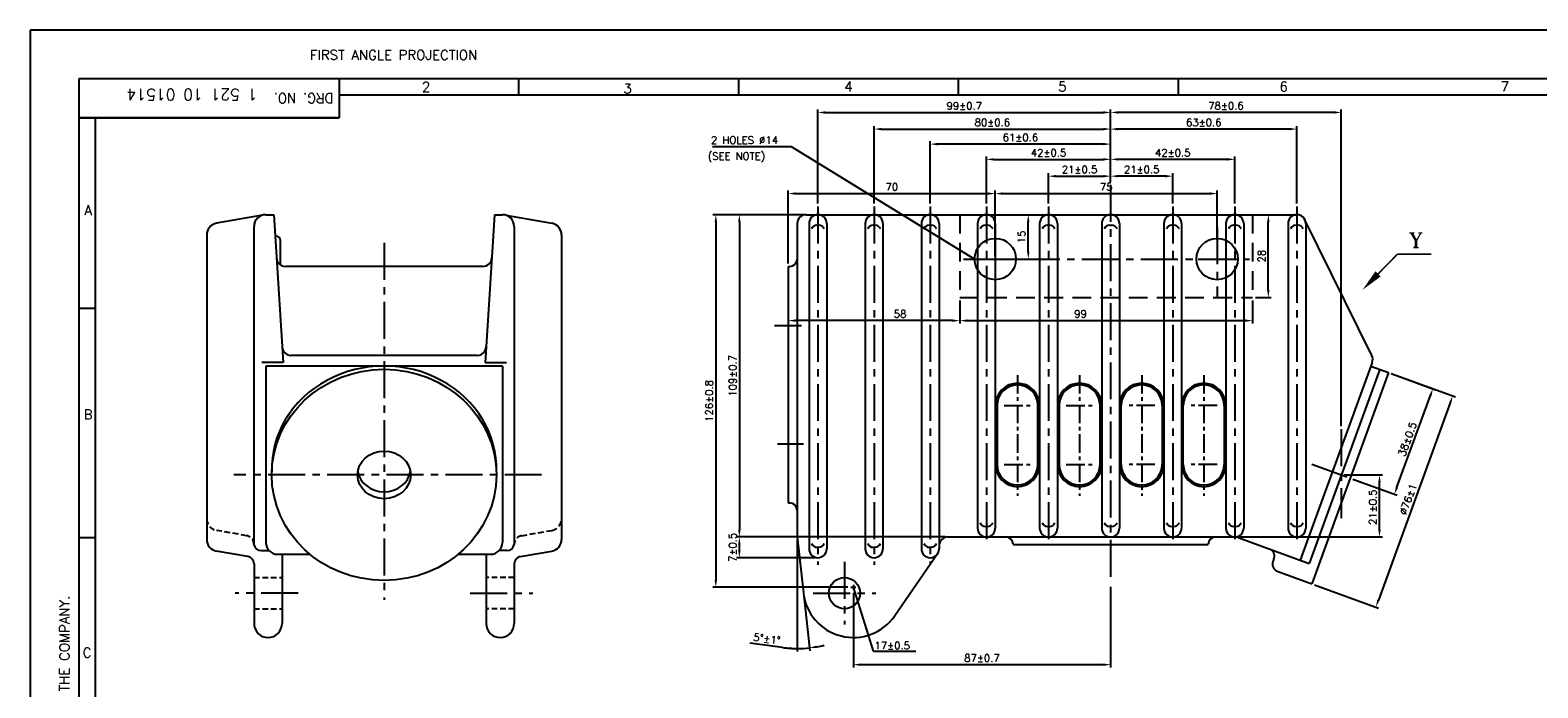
# Model space of a CAD drawing. Extents: x -78 to 847, y 1 to 655.
# Tile 4 of 10: x -78 to 431, y 432 to 655. Entities that reach past the tile are written whole.
import ezdxf

# ---------------------------------------------------------------- set-up
doc = ezdxf.new("R2010")
doc.units = 0
doc.header["$MEASUREMENT"] = 0
doc.linetypes.add('CENTER', pattern=[2, 1.25, -0.25, 0.25, -0.25])
doc.linetypes.add('HIDDEN', pattern=[9.525, 6.35, -3.175])
doc.layers.get('0').update_dxf_attribs({"linetype": 'CONTINUOUS'})
doc.layers.get('DEFPOINTS').update_dxf_attribs({"linetype": 'CONTINUOUS'})
doc.layers.add('AM_5', color=3, linetype='CONTINUOUS', lineweight=15)
for name, color, linetype in [('CEN', 3, 'CENTER'), ('DIM', 1, 'CONTINUOUS'), ('FORMAT', 3, 'CONTINUOUS'), ('HIDD', 2, 'HIDDEN'), ('TAXT', 4, 'CONTINUOUS')]:
    doc.layers.add(name, color=color, linetype=linetype)
doc.styles.add('RAJESH', font='romans.shx')
doc.styles.add('ROMAND', font='romand')
doc.styles.add('ROMANS', font='romans', dxfattribs={"width": 1.5, "height": 1.5})
doc.styles.add('ROMANT', font='romant.shx')
doc.dimstyles.new('RAJESH', dxfattribs={"dimtxt": 2.5, "dimasz": 2.5, "dimexe": 1, "dimexo": 1, "dimgap": 1, "dimtad": 1, "dimdec": 1, "dimzin": 9, "dimdsep": 46, "dimtxsty": 'RAJESH', "dimcen": 0, "dimclrd": 1, "dimclre": 1, "dimclrt": 4, "dimadec": 0, "dimazin": 0, "dimtp": 0.5, "dimtfac": 1, "dimtdec": 1, "dimtmove": 0, "dimatfit": 3, "dimfxl": 0, "dimtolj": 1, "dimtzin": 9, "dimarcsym": 0})
doc.dimstyles.new('RAJESH$0', dxfattribs={"dimtxt": 2.5, "dimasz": 2.5, "dimexe": 1, "dimexo": 1, "dimgap": 1, "dimtad": 1, "dimdec": 1, "dimzin": 9, "dimdsep": 46, "dimtxsty": 'RAJESH', "dimcen": 0, "dimclrd": 1, "dimclre": 1, "dimclrt": 4, "dimadec": 0, "dimazin": 0, "dimtp": 0.5, "dimtfac": 1, "dimtdec": 1, "dimtmove": 0, "dimatfit": 3, "dimfxl": 0, "dimtolj": 1, "dimtzin": 9, "dimarcsym": 0})

# ---------------------------------------------------------------- blocks, each defined once
blk = doc.blocks.new('A$C4DC44A80')
at = {"color": 71}
for p, q in [((841, 594), (0, 594)), ((0, 594), (0, 0)), ((826, 579), (15, 579)), ((15, 579), (15, 15)), ((95, 579), (95, 567)), ((150.17, 579), (150.17, 574)), ((217.75, 579), (217.75, 574)), ((285.33, 579), (285.33, 574)), ((352.92, 579), (352.92, 574)), ((821, 574), (95, 574)), ((95, 567), (15, 567)), ((20, 567), (20, 20)), ((15, 508.5), (20, 508.5)), ((15, 438), (20, 438))]:
    blk.add_line(p, q, dxfattribs=at)
for s, style, p in [('FIRST ANGLE PROJECTION', 'ROMAND', (86.03, 584.89)), ('2', 'ROMANS', (120.45, 575.06)), ('3', 'ROMANS', (182.37, 574.54)), ('4', 'ROMANS', (250.29, 575.17)), ('5', 'ROMANS', (316.06, 575.15)), ('6', 'ROMANS', (384.09, 575.15)), ('7', 'ROMANS', (452.06, 575.17)), ('A', 'ROMANS', (16.67, 537.15)), ('B', 'ROMANS', (16.47, 474.34)), ('C', 'ROMANS', (16.16, 401.08))]:
    blk.add_text(s, height=3, dxfattribs=dict(at, style=style)).set_placement(p)
for s, rotation, style, p in [('DRG. NO.', 180, 'ROMAND', (93.26, 574.58)), ('IT MUST NOT BE USED DIRECTLY OR INDIRECTLY IN ANY WAY DETRIMENTAL TO THE INTEREST OF THE COMPANY.', 90, 'ROMANS', (12.05, 194.74))]:
    blk.add_text(s, height=3, rotation=rotation, dxfattribs=dict(at, style=style)).set_placement(p)
blk = doc.blocks.new('*D19')
at = {"layer": 'DEFPOINTS', "color": 0}
for p in [(287.01, 626.91), (287.01, 602.39), (188.01, 595.07)]:
    blk.add_point(p, dxfattribs=at)
at = {"layer": 'DIM', "color": 1, "lineweight": -2}
for p, q in [((188.01, 596.07), (188.01, 627.91)), ((287.01, 603.39), (287.01, 627.91)), ((190.51, 626.91), (284.51, 626.91))]:
    blk.add_line(p, q, dxfattribs=at)
at = {"layer": 'DIM', "color": 1}
for points in [[(190.51, 627.33), (190.51, 626.5), (188.01, 626.91)], [(284.51, 627.33), (284.51, 626.5), (287.01, 626.91)]]:
    blk.add_solid(points, dxfattribs=at)
at = {"layer": 'DIM', "color": 4, "insert": (237.51, 629.16), "char_height": 2.5, "attachment_point": 5, "style": 'RAJESH'}
blk.add_mtext('\\A1;99±0.7', dxfattribs=at)
blk = doc.blocks.new('*D20')
at = {"layer": 'DEFPOINTS', "color": 0}
for p in [(287.01, 626.91), (287.01, 602.39), (365.01, 519.81)]:
    blk.add_point(p, dxfattribs=at)
at = {"layer": 'DIM', "color": 1, "lineweight": -2}
for p, q in [((287.01, 603.39), (287.01, 627.91)), ((365.01, 520.81), (365.01, 627.91)), ((362.51, 626.91), (289.51, 626.91))]:
    blk.add_line(p, q, dxfattribs=at)
at = {"layer": 'DIM', "color": 1}
for points in [[(289.51, 627.33), (289.51, 626.5), (287.01, 626.91)], [(362.51, 627.33), (362.51, 626.5), (365.01, 626.91)]]:
    blk.add_solid(points, dxfattribs=at)
at = {"layer": 'DIM', "color": 4, "insert": (326.01, 629.16), "char_height": 2.5, "attachment_point": 5, "style": 'RAJESH'}
blk.add_mtext('\\A1;78±0.6', dxfattribs=at)
blk = doc.blocks.new('*D21')
at = {"layer": 'DEFPOINTS', "color": 0}
for p in [(287.01, 621.29), (287.01, 602.39), (207.01, 595.07)]:
    blk.add_point(p, dxfattribs=at)
at = {"layer": 'DIM', "color": 1, "lineweight": -2}
for p, q in [((207.01, 596.07), (207.01, 622.29)), ((287.01, 603.39), (287.01, 622.29)), ((209.51, 621.29), (284.51, 621.29))]:
    blk.add_line(p, q, dxfattribs=at)
at = {"layer": 'DIM', "color": 1}
for points in [[(209.51, 621.71), (209.51, 620.87), (207.01, 621.29)], [(284.51, 621.71), (284.51, 620.87), (287.01, 621.29)]]:
    blk.add_solid(points, dxfattribs=at)
at = {"layer": 'DIM', "color": 4, "insert": (247.01, 623.54), "char_height": 2.5, "attachment_point": 5, "style": 'RAJESH'}
blk.add_mtext('\\A1;80±0.6', dxfattribs=at)
blk = doc.blocks.new('*D22')
at = {"layer": 'DEFPOINTS', "color": 0}
for p in [(287.01, 621.29), (287.01, 602.39), (350.01, 595.07)]:
    blk.add_point(p, dxfattribs=at)
at = {"layer": 'DIM', "color": 1, "lineweight": -2}
for p, q in [((287.01, 603.39), (287.01, 622.29)), ((350.01, 596.07), (350.01, 622.29)), ((347.51, 621.29), (289.51, 621.29))]:
    blk.add_line(p, q, dxfattribs=at)
at = {"layer": 'DIM', "color": 1}
for points in [[(289.51, 621.71), (289.51, 620.87), (287.01, 621.29)], [(347.51, 621.71), (347.51, 620.87), (350.01, 621.29)]]:
    blk.add_solid(points, dxfattribs=at)
at = {"layer": 'DIM', "color": 4, "insert": (318.51, 623.54), "char_height": 2.5, "attachment_point": 5, "style": 'RAJESH'}
blk.add_mtext('\\A1;63±0.6', dxfattribs=at)
blk = doc.blocks.new('*D23')
at = {"layer": 'DEFPOINTS', "color": 0}
for p in [(226.01, 616.2), (287.01, 602.39), (226.01, 595.07)]:
    blk.add_point(p, dxfattribs=at)
at = {"layer": 'DIM', "color": 1, "lineweight": -2}
for p, q in [((226.01, 596.07), (226.01, 617.2)), ((287.01, 603.39), (287.01, 617.2)), ((284.51, 616.2), (228.51, 616.2))]:
    blk.add_line(p, q, dxfattribs=at)
at = {"layer": 'DIM', "color": 1}
for points in [[(228.51, 616.62), (228.51, 615.78), (226.01, 616.2)], [(284.51, 616.62), (284.51, 615.78), (287.01, 616.2)]]:
    blk.add_solid(points, dxfattribs=at)
at = {"layer": 'DIM', "color": 4, "insert": (256.51, 618.45), "char_height": 2.5, "attachment_point": 5, "style": 'RAJESH'}
blk.add_mtext('\\A1;61±0.6', dxfattribs=at)
blk = doc.blocks.new('*D24')
at = {"layer": 'DEFPOINTS', "color": 0}
for p in [(287.01, 611.05), (287.01, 602.39), (245.01, 595.07)]:
    blk.add_point(p, dxfattribs=at)
at = {"layer": 'DIM', "color": 1, "lineweight": -2}
for p, q in [((245.01, 596.07), (245.01, 612.05)), ((287.01, 603.39), (287.01, 612.05)), ((247.51, 611.05), (284.51, 611.05))]:
    blk.add_line(p, q, dxfattribs=at)
at = {"layer": 'DIM', "color": 1}
for points in [[(247.51, 611.47), (247.51, 610.64), (245.01, 611.05)], [(284.51, 611.47), (284.51, 610.64), (287.01, 611.05)]]:
    blk.add_solid(points, dxfattribs=at)
at = {"layer": 'DIM', "color": 4, "insert": (266.01, 613.3), "char_height": 2.5, "attachment_point": 5, "style": 'RAJESH'}
blk.add_mtext('\\A1;42±0.5', dxfattribs=at)
blk = doc.blocks.new('*D25')
at = {"layer": 'DEFPOINTS', "color": 0}
for p in [(287.01, 605.36), (287.01, 602.39), (266.01, 595.07)]:
    blk.add_point(p, dxfattribs=at)
at = {"layer": 'DIM', "color": 1, "lineweight": -2}
for p, q in [((266.01, 596.07), (266.01, 606.36)), ((268.51, 605.36), (284.51, 605.36)), ((287.01, 603.39), (287.01, 606.36))]:
    blk.add_line(p, q, dxfattribs=at)
at = {"layer": 'DIM', "color": 1}
for points in [[(268.51, 605.78), (268.51, 604.94), (266.01, 605.36)], [(284.51, 605.78), (284.51, 604.94), (287.01, 605.36)]]:
    blk.add_solid(points, dxfattribs=at)
at = {"layer": 'DIM', "color": 4, "insert": (276.51, 607.61), "char_height": 2.5, "attachment_point": 5, "style": 'RAJESH'}
blk.add_mtext('\\A1;21±0.5', dxfattribs=at)
blk = doc.blocks.new('*D27')
at = {"layer": 'DEFPOINTS', "color": 0}
for p in [(287.01, 605.36), (287.01, 602.39), (308.01, 595.07)]:
    blk.add_point(p, dxfattribs=at)
at = {"layer": 'DIM', "color": 1, "lineweight": -2}
for p, q in [((287.01, 603.39), (287.01, 606.36)), ((305.51, 605.36), (289.51, 605.36)), ((308.01, 596.07), (308.01, 606.36))]:
    blk.add_line(p, q, dxfattribs=at)
at = {"layer": 'DIM', "color": 1}
for points in [[(289.51, 605.78), (289.51, 604.94), (287.01, 605.36)], [(305.51, 605.78), (305.51, 604.94), (308.01, 605.36)]]:
    blk.add_solid(points, dxfattribs=at)
at = {"layer": 'DIM', "color": 4, "insert": (297.51, 607.61), "char_height": 2.5, "attachment_point": 5, "style": 'RAJESH'}
blk.add_mtext('\\A1;21±0.5', dxfattribs=at)
blk = doc.blocks.new('*D26')
at = {"layer": 'DEFPOINTS', "color": 0}
for p in [(287.01, 611.05), (287.01, 602.39), (329.01, 595.07)]:
    blk.add_point(p, dxfattribs=at)
at = {"layer": 'DIM', "color": 1, "lineweight": -2}
for p, q in [((287.01, 603.39), (287.01, 612.05)), ((329.01, 596.07), (329.01, 612.05)), ((326.51, 611.05), (289.51, 611.05))]:
    blk.add_line(p, q, dxfattribs=at)
at = {"layer": 'DIM', "color": 1}
for points in [[(289.51, 611.47), (289.51, 610.64), (287.01, 611.05)], [(326.51, 611.47), (326.51, 610.64), (329.01, 611.05)]]:
    blk.add_solid(points, dxfattribs=at)
at = {"layer": 'DIM', "color": 4, "insert": (308.01, 613.3), "char_height": 2.5, "attachment_point": 5, "style": 'RAJESH'}
blk.add_mtext('\\A1;42±0.5', dxfattribs=at)
blk = doc.blocks.new('*D28')
at = {"layer": 'DEFPOINTS', "color": 0}
for p in [(381, 538.95), (395.99, 533.49), (368.01, 503.24)]:
    blk.add_point(p, dxfattribs=at)
at = {"layer": 'DIM', "color": 1, "lineweight": -2}
for p, q in [((381.94, 538.6), (396.93, 533.15)), ((383.85, 500.13), (395.14, 531.14)), ((368.95, 502.9), (383.93, 497.44))]:
    blk.add_line(p, q, dxfattribs=at)
at = {"layer": 'DIM', "color": 1}
for points in [[(394.74, 531.28), (395.53, 531), (395.99, 533.49)], [(383.46, 500.27), (384.24, 499.99), (382.99, 497.78)]]:
    blk.add_solid(points, dxfattribs=at)
at = {"layer": 'DIM', "color": 4, "insert": (387.38, 516.41), "char_height": 2.5, "attachment_point": 5, "rotation": 70, "style": 'RAJESH'}
blk.add_mtext('\\A1;38±0.5', dxfattribs=at)
blk = doc.blocks.new('*D29')
at = {"layer": 'DEFPOINTS', "color": 0}
for p in [(381, 538.95), (355.01, 467.53), (376.7, 459.63)]:
    blk.add_point(p, dxfattribs=at)
at = {"layer": 'DIM', "color": 1, "lineweight": -2}
for p, q in [((381.94, 538.6), (403.64, 530.71)), ((401.84, 528.7), (377.56, 461.98)), ((355.95, 467.19), (377.64, 459.29))]:
    blk.add_line(p, q, dxfattribs=at)
at = {"layer": 'DIM', "color": 1}
for points in [[(401.45, 528.84), (402.23, 528.56), (402.7, 531.05)], [(377.17, 462.13), (377.95, 461.84), (376.7, 459.63)]]:
    blk.add_solid(points, dxfattribs=at)
at = {"layer": 'DIM', "color": 4, "insert": (387.59, 496.11), "char_height": 2.5, "attachment_point": 5, "rotation": 70, "style": 'RAJESH'}
blk.add_mtext('\\A1;%%C76±1', dxfattribs=at)
blk = doc.blocks.new('*D30')
at = {"layer": 'DEFPOINTS', "color": 0}
for p in [(365.01, 504.33), (377.94, 504.33), (329.01, 483.33)]:
    blk.add_point(p, dxfattribs=at)
at = {"layer": 'DIM', "color": 1, "lineweight": -2}
for p, q in [((366.01, 504.33), (378.94, 504.33)), ((377.94, 485.83), (377.94, 501.83)), ((330.01, 483.33), (378.94, 483.33))]:
    blk.add_line(p, q, dxfattribs=at)
at = {"layer": 'DIM', "color": 1}
for points in [[(377.52, 501.83), (378.35, 501.83), (377.94, 504.33)], [(377.52, 485.83), (378.35, 485.83), (377.94, 483.33)]]:
    blk.add_solid(points, dxfattribs=at)
at = {"layer": 'DIM', "color": 4, "insert": (375.69, 493.38), "char_height": 2.5, "attachment_point": 5, "rotation": 90, "style": 'RAJESH'}
blk.add_mtext('\\A1;21±0.5', dxfattribs=at)
blk = doc.blocks.new('*D31')
at = {"layer": 'DEFPOINTS', "color": 0}
for p in [(184.01, 592.33), (153.5, 466.33), (199.13, 466.33)]:
    blk.add_point(p, dxfattribs=at)
at = {"layer": 'DIM', "color": 1, "lineweight": -2}
for p, q in [((183.01, 592.33), (152.5, 592.33)), ((153.5, 589.83), (153.5, 468.83)), ((198.13, 466.33), (152.5, 466.33))]:
    blk.add_line(p, q, dxfattribs=at)
at = {"layer": 'DIM', "color": 1}
for points in [[(153.08, 589.83), (153.92, 589.83), (153.5, 592.33)], [(153.08, 468.83), (153.92, 468.83), (153.5, 466.33)]]:
    blk.add_solid(points, dxfattribs=at)
at = {"layer": 'DIM', "color": 4, "insert": (151.25, 529.33), "char_height": 2.5, "attachment_point": 5, "rotation": 90, "style": 'RAJESH'}
blk.add_mtext('\\A1;126±0.8', dxfattribs=at)
blk = doc.blocks.new('*D32')
at = {"layer": 'DEFPOINTS', "color": 0}
for p in [(184.01, 592.33), (161.45, 483.33), (232.01, 483.33)]:
    blk.add_point(p, dxfattribs=at)
at = {"layer": 'DIM', "color": 1, "lineweight": -2}
for p, q in [((183.01, 592.33), (160.45, 592.33)), ((161.45, 589.83), (161.45, 485.83)), ((231.01, 483.33), (160.45, 483.33))]:
    blk.add_line(p, q, dxfattribs=at)
at = {"layer": 'DIM', "color": 1}
for points in [[(161.03, 589.83), (161.86, 589.83), (161.45, 592.33)], [(161.03, 485.83), (161.86, 485.83), (161.45, 483.33)]]:
    blk.add_solid(points, dxfattribs=at)
at = {"layer": 'DIM', "color": 4, "insert": (159.2, 537.83), "char_height": 2.5, "attachment_point": 5, "rotation": 90, "style": 'RAJESH'}
blk.add_mtext('\\A1;109±0.7', dxfattribs=at)
blk = doc.blocks.new('*D33')
at = {"layer": 'DEFPOINTS', "color": 0}
for p in [(161.45, 483.33), (188.01, 483.33), (188.01, 476.33)]:
    blk.add_point(p, dxfattribs=at)
at = {"layer": 'DIM', "color": 1, "lineweight": -2}
for p, q in [((187.01, 483.33), (160.45, 483.33)), ((161.45, 478.83), (161.45, 480.83)), ((187.01, 476.33), (160.45, 476.33))]:
    blk.add_line(p, q, dxfattribs=at)
at = {"layer": 'DIM', "color": 1}
for points in [[(161.03, 480.83), (161.86, 480.83), (161.45, 483.33)], [(161.03, 478.83), (161.86, 478.83), (161.45, 476.33)]]:
    blk.add_solid(points, dxfattribs=at)
at = {"layer": 'DIM', "color": 4, "insert": (159.2, 479.83), "char_height": 2.5, "attachment_point": 5, "rotation": 90, "style": 'RAJESH'}
blk.add_mtext('\\A1;7±0.5', dxfattribs=at)
blk = doc.blocks.new('*D34')
at = {"layer": 'DEFPOINTS', "color": 0}
for p in [(181.01, 492.33), (181.01, 483.33), (181.01, 483.33), (183.11, 464.45), (183.8, 445.71)]:
    blk.add_point(p, dxfattribs=at)
at = {"layer": 'DIM', "color": 1, "lineweight": -2}
for p, q in [((181.01, 482.33), (181.01, 444.6)), ((183.22, 463.45), (185.3, 444.84)), ((176.02, 445.93), (164.95, 447.41))]:
    blk.add_line(p, q, dxfattribs=at)
for start, end in [(262.401, 270), (262.4052, 266.2026), (270, 276.3597), (280.157, 283.9544)]:
    blk.add_arc((181.01, 483.33), 37.73, start, end, dxfattribs=at)
at = {"layer": 'DIM', "color": 1}
for points in [[(178.52, 446.1), (178.49, 445.27), (181.01, 445.6)], [(187.72, 445.78), (187.6, 446.61), (185.19, 445.83)]]:
    blk.add_solid(points, dxfattribs=at)
at = {"layer": 'DIM', "color": 4, "insert": (170.78, 448.9), "char_height": 2.5, "attachment_point": 5, "rotation": 352.401, "style": 'RAJESH'}
blk.add_mtext('\\A1;5°±1°', dxfattribs=at)
blk = doc.blocks.new('*D35')
at = {"layer": 'DEFPOINTS', "color": 0}
for p in [(200.01, 465.46), (287.01, 467.52), (200.01, 440.14)]:
    blk.add_point(p, dxfattribs=at)
at = {"layer": 'DIM', "color": 1, "lineweight": -2}
for p, q in [((200.01, 464.46), (200.01, 439.14)), ((287.01, 466.52), (287.01, 439.14)), ((284.51, 440.14), (202.51, 440.14))]:
    blk.add_line(p, q, dxfattribs=at)
at = {"layer": 'DIM', "color": 1}
for points in [[(202.51, 440.56), (202.51, 439.72), (200.01, 440.14)], [(284.51, 440.56), (284.51, 439.72), (287.01, 440.14)]]:
    blk.add_solid(points, dxfattribs=at)
at = {"layer": 'DIM', "color": 4, "insert": (243.51, 442.39), "char_height": 2.5, "attachment_point": 5, "style": 'RAJESH'}
blk.add_mtext('\\A1;87±0.7', dxfattribs=at)
blk = doc.blocks.new('*D63')
at = {"layer": 'DEFPOINTS', "color": 0}
for p in [(240.77, 592.33), (259.16, 592.33), (253.77, 577.33)]:
    blk.add_point(p, dxfattribs=at)
at = {"layer": 'DIM', "color": 1, "lineweight": -2}
for p, q in [((241.77, 592.33), (260.16, 592.33)), ((259.16, 579.83), (259.16, 589.83)), ((254.77, 577.33), (260.16, 577.33))]:
    blk.add_line(p, q, dxfattribs=at)
at = {"layer": 'DIM', "color": 1}
for points in [[(258.74, 589.83), (259.57, 589.83), (259.16, 592.33)], [(258.74, 579.83), (259.57, 579.83), (259.16, 577.33)]]:
    blk.add_solid(points, dxfattribs=at)
at = {"layer": 'DIM', "color": 4, "insert": (256.91, 584.83), "char_height": 2.5, "attachment_point": 5, "rotation": 90, "style": 'RAJESH'}
blk.add_mtext('\\A1;15', dxfattribs=at)
blk = doc.blocks.new('*D174')
at = {"layer": 'DEFPOINTS', "color": 0}
for p in [(240.77, 592.33), (259.16, 592.33), (253.77, 577.33)]:
    blk.add_point(p, dxfattribs=at)
at = {"layer": 'DIM', "color": 1, "lineweight": -2}
for p, q in [((241.77, 592.33), (260.16, 592.33)), ((259.16, 579.83), (259.16, 589.83)), ((254.77, 577.33), (260.16, 577.33))]:
    blk.add_line(p, q, dxfattribs=at)
at = {"layer": 'DIM', "color": 1}
for points in [[(258.74, 589.83), (259.57, 589.83), (259.16, 592.33)], [(258.74, 579.83), (259.57, 579.83), (259.16, 577.33)]]:
    blk.add_solid(points, dxfattribs=at)
at = {"layer": 'DIM', "color": 4, "insert": (256.91, 584.83), "char_height": 2.5, "attachment_point": 5, "rotation": 90, "style": 'RAJESH'}
blk.add_mtext('\\A1;15', dxfattribs=at)
blk = doc.blocks.new('*D175')
at = {"color": 1, "lineweight": -2}
for p, q in [((236.01, 563.33), (236.01, 555.5)), ((335.01, 563.33), (335.01, 555.5)), ((238.51, 556.5), (332.51, 556.5))]:
    blk.add_line(p, q, dxfattribs=at)
at = {"color": 1}
for points in [[(238.51, 556.92), (238.51, 556.09), (236.01, 556.5)], [(332.51, 556.92), (332.51, 556.09), (335.01, 556.5)]]:
    blk.add_solid(points, dxfattribs=at)
at = {"layer": 'DEFPOINTS', "color": 0}
for p in [(236.01, 564.33), (335.01, 564.33), (335.01, 556.5)]:
    blk.add_point(p, dxfattribs=at)
at = {"color": 4, "insert": (276.85, 558.75), "char_height": 2.5, "attachment_point": 5, "style": 'RAJESH'}
blk.add_mtext('\\A1;99', dxfattribs=at)
blk = doc.blocks.new('*D176')
at = {"layer": 'AM_5', "color": 1, "lineweight": -2}
for p, q in [((236.01, 563.33), (236.01, 555.5)), ((178.01, 560.83), (178.01, 555.5)), ((233.51, 556.5), (180.51, 556.5))]:
    blk.add_line(p, q, dxfattribs=at)
at = {"layer": 'AM_5', "color": 1}
for points in [[(180.51, 556.92), (180.51, 556.09), (178.01, 556.5)], [(233.51, 556.92), (233.51, 556.09), (236.01, 556.5)]]:
    blk.add_solid(points, dxfattribs=at)
at = {"layer": 'DEFPOINTS', "color": 0}
for p in [(178.01, 561.83), (236.01, 564.33), (178.01, 556.5)]:
    blk.add_point(p, dxfattribs=at)
at = {"layer": 'AM_5', "color": 4, "insert": (215.81, 558.75), "char_height": 2.5, "attachment_point": 5, "style": 'RAJESH'}
blk.add_mtext('\\A1;58', dxfattribs=at)
blk = doc.blocks.new('*D180')
at = {"color": 1, "lineweight": -2}
for p, q in [((285.01, 592.33), (341.34, 592.33)), ((340.34, 566.83), (340.34, 589.83)), ((336.01, 564.33), (341.34, 564.33))]:
    blk.add_line(p, q, dxfattribs=at)
at = {"color": 1}
for points in [[(339.93, 589.83), (340.76, 589.83), (340.34, 592.33)], [(339.93, 566.83), (340.76, 566.83), (340.34, 564.33)]]:
    blk.add_solid(points, dxfattribs=at)
at = {"layer": 'DEFPOINTS', "color": 0}
for p in [(284.01, 592.33), (340.34, 592.33), (335.01, 564.33)]:
    blk.add_point(p, dxfattribs=at)
at = {"color": 4, "insert": (338.09, 578.33), "char_height": 2.5, "attachment_point": 5, "rotation": 90, "style": 'RAJESH'}
blk.add_mtext('\\A1;28', dxfattribs=at)
blk = doc.blocks.new('*D184')
at = {"color": 1, "lineweight": -2}
for p, q in [((178.01, 575.83), (178.01, 600.47)), ((180.51, 599.47), (245.51, 599.47)), ((248.01, 578.33), (248.01, 600.47))]:
    blk.add_line(p, q, dxfattribs=at)
at = {"color": 1}
for points in [[(180.51, 599.89), (180.51, 599.06), (178.01, 599.47)], [(245.51, 599.89), (245.51, 599.06), (248.01, 599.47)]]:
    blk.add_solid(points, dxfattribs=at)
at = {"layer": 'DEFPOINTS', "color": 0}
for p in [(248.01, 599.47), (248.01, 577.33), (178.01, 574.83)]:
    blk.add_point(p, dxfattribs=at)
at = {"color": 4, "insert": (213.01, 601.72), "char_height": 2.5, "attachment_point": 5, "style": 'RAJESH'}
blk.add_mtext('\\A1;70', dxfattribs=at)
blk = doc.blocks.new('*D185')
at = {"color": 1, "lineweight": -2}
for p, q in [((248.01, 578.33), (248.01, 600.47)), ((250.51, 599.47), (320.51, 599.47)), ((323.01, 584.09), (323.01, 600.47))]:
    blk.add_line(p, q, dxfattribs=at)
at = {"color": 1}
for points in [[(250.51, 599.89), (250.51, 599.06), (248.01, 599.47)], [(320.51, 599.89), (320.51, 599.06), (323.01, 599.47)]]:
    blk.add_solid(points, dxfattribs=at)
at = {"layer": 'DEFPOINTS', "color": 0}
for p in [(323.01, 599.47), (323.01, 583.09), (248.01, 577.33)]:
    blk.add_point(p, dxfattribs=at)
at = {"color": 4, "insert": (285.51, 601.72), "char_height": 2.5, "attachment_point": 5, "style": 'RAJESH'}
blk.add_mtext('\\A1;75', dxfattribs=at)

msp = doc.modelspace()

# ---------------------------------------------------------------- linework, layer by layer
at = {"color": 1}
for p, q in [((175.56, 615.33), (152.35, 615.33)), ((179.09, 615.33), (175.56, 615.33))]:
    msp.add_line(p, q, dxfattribs=at)
for p, q in [((0.19, 592.17), (-15.37, 589.42)), ((1.32, 592.33), (4.02, 592.33)), ((4.02, 592.33), (7.16, 542.3)), ((78.63, 592.33), (75.48, 542.3)), ((78.63, 592.33), (81.32, 592.33)), ((82.46, 592.17), (98.02, 589.42)), ((184.01, 592.33), (350.01, 592.33)), ((-2.68, 480.81), (-2.68, 588.33)), ((85.32, 588.33), (85.32, 480.81)), ((181.01, 589.33), (181.01, 492.33)), ((185.01, 589.33), (185.01, 479.33)), ((187.71, 588.81), (188.3, 588.81)), ((191.01, 589.33), (191.01, 479.33)), ((204.01, 589.33), (204.01, 479.33)), ((206.71, 588.81), (207.3, 588.81)), ((210.01, 589.33), (210.01, 479.33)), ((223.01, 589.33), (223.01, 479.33)), ((225.71, 588.81), (226.3, 588.81)), ((229.01, 589.33), (229.01, 480.33)), ((242.01, 589.33), (242.01, 486.33)), ((242.01, 589.33), (242.01, 486.33)), ((244.71, 588.81), (245.3, 588.81)), ((248.01, 589.33), (248.01, 486.33)), ((263.01, 589.33), (263.01, 486.33)), ((265.71, 588.81), (266.3, 588.81)), ((269.01, 589.33), (269.01, 486.33)), ((284.01, 589.33), (284.01, 486.33)), ((286.71, 588.81), (287.3, 588.81)), ((290.01, 589.33), (290.01, 486.33)), ((305.01, 589.33), (305.01, 486.33)), ((307.71, 588.81), (308.3, 588.81)), ((311.01, 589.33), (311.01, 486.33)), ((326.01, 589.33), (326.01, 486.33)), ((328.71, 588.81), (329.3, 588.81)), ((332.01, 589.33), (332.01, 486.33)), ((347.01, 589.33), (347.01, 486.33)), ((349.71, 588.81), (350.3, 588.81)), ((375.34, 544.74), (352.63, 590.78)), ((353.01, 589.33), (353.01, 486.33)), ((-18.68, 585.48), (-18.68, 482.51)), ((4.75, 585.1), (4.47, 585.1)), ((6.25, 575.35), (6.25, 583.6)), ((101.32, 585.48), (101.32, 482.51)), ((74.71, 574.83), (7.94, 574.83)), ((178.01, 574.83), (178.51, 574.83)), ((178.01, 574.83), (178.01, 494.83)), ((248.01, 574.83), (248.01, 494.83)), ((248.01, 574.83), (248.01, 494.83)), ((7.16, 542.3), (-0.03, 542.3)), ((1.32, 541.13), (1.32, 481.46)), ((81.32, 541.13), (1.32, 541.13)), ((72.82, 544.74), (9.82, 544.74)), ((75.48, 542.3), (82.67, 542.3)), ((81.32, 541.13), (81.32, 481.46)), ((375.46, 542.39), (351.12, 475.5)), ((375.01, 541.13), (381, 538.95)), ((378, 540.04), (354.11, 474.41)), ((381, 538.95), (355.01, 467.53)), ((248.59, 527.83), (248.59, 507.83)), ((262.43, 507.83), (262.43, 527.83)), ((269.59, 527.83), (269.59, 507.83)), ((283.43, 507.83), (283.43, 527.83)), ((290.59, 507.83), (290.59, 527.83)), ((304.43, 527.83), (304.43, 507.83)), ((311.59, 507.83), (311.59, 527.83)), ((325.43, 527.83), (325.43, 507.83)), ((178.01, 494.83), (178.51, 494.83)), ((181.01, 492.33), (181.01, 483.33)), ((244.71, 486.85), (245.3, 486.85)), ((265.71, 486.85), (266.3, 486.85)), ((286.71, 486.85), (287.3, 486.85)), ((307.71, 486.85), (308.3, 486.85)), ((328.71, 486.85), (329.3, 486.85)), ((349.71, 486.85), (350.3, 486.85)), ((181.01, 483.33), (183.11, 464.45)), ((187.71, 479.85), (188.3, 479.85)), ((206.71, 479.85), (207.3, 479.85)), ((225.71, 479.85), (226.3, 479.85)), ((229.01, 480.33), (229.01, 479.33)), ((232.01, 483.33), (251.51, 483.33)), ((251.51, 483.33), (322.51, 483.33)), ((254.01, 480.83), (320.01, 480.83)), ((322.51, 483.33), (329.07, 483.33)), ((330.09, 483.15), (354.11, 474.41)), ((-4.74, 476.69), (-15.37, 478.57)), ((-2.68, 474.23), (-2.68, 454.08)), ((-0.22, 478.75), (2.38, 478.75)), ((5.32, 477.46), (16.3, 477.46)), ((6.82, 477.46), (6.82, 454.08)), ((66.35, 477.46), (77.32, 477.46)), ((75.82, 477.46), (75.82, 454.08)), ((82.86, 478.75), (80.26, 478.75)), ((85.32, 474.23), (85.32, 454.08)), ((87.39, 476.69), (98.02, 478.57)), ((228.47, 477.62), (213.99, 456.67)), ((342.26, 476.06), (341.86, 474.97)), ((343.36, 471.77), (355.01, 467.53))]:
    msp.add_line(p, q)
for centre, radius in [((248.01, 577.33), 7), ((323.01, 577.33), 7), ((197.01, 464.33), 5.25)]:
    msp.add_circle(centre, radius)
for centre, radius, start, end in [((1.32, 588.33), 4, 90, 180), ((81.32, 588.33), 4, 0, 90), ((184.01, 589.33), 3, 90, 180), ((188.01, 589.33), 3, 0, 180), ((207.01, 589.33), 3, 0, 180), ((226.01, 589.33), 3, 0, 180), ((245.01, 589.33), 3, 0, 180), ((266.01, 589.33), 3, 0, 180), ((287.01, 589.33), 3, 0, 180), ((308.01, 589.33), 3, 0, 180), ((329.01, 589.33), 3, 0, 180), ((350.01, 589.33), 3, 0, 180), ((-14.68, 585.48), 4, 100, 180), ((97.32, 585.48), 4, 0, 80), ((187.71, 586.81), 2, 90, 157.8826), ((188.3, 586.81), 2, 20.5302, 90), ((206.71, 586.81), 2, 90, 157.8826), ((207.3, 586.81), 2, 20.5302, 90), ((225.71, 586.81), 2, 90, 157.8826), ((226.3, 586.81), 2, 20.5302, 90), ((244.71, 586.81), 2, 90, 157.8826), ((245.3, 586.81), 2, 20.5302, 90), ((265.71, 586.81), 2, 90, 157.8826), ((266.3, 586.81), 2, 20.5302, 90), ((286.71, 586.81), 2, 90, 157.8826), ((287.3, 586.81), 2, 20.5302, 90), ((307.71, 586.81), 2, 90, 157.8826), ((308.3, 586.81), 2, 20.5302, 90), ((328.71, 586.81), 2, 90, 157.8826), ((329.3, 586.81), 2, 20.5302, 90), ((349.71, 586.81), 2, 90, 157.8826), ((350.3, 586.81), 2, 20.5302, 90), ((4.75, 583.6), 1.5, 0, 90), ((7.94, 577.83), 3, 180, 270), ((74.71, 577.83), 3, 270, 0), ((178.51, 577.33), 2.5, 270, 0), ((9.82, 547.74), 3, 180, 270), ((72.82, 547.74), 3, 270, 0), ((372.64, 543.41), 3, 340, 26.2475), ((255.51, 527.83), 7.5, 0, 180), ((255.51, 527.83), 6.92, 0, 180), ((276.51, 527.83), 7.5, 0, 180), ((276.51, 527.83), 6.92, 0, 180), ((297.51, 527.83), 7.5, 0, 180), ((297.51, 527.83), 6.92, 0, 180), ((318.51, 527.83), 7.5, 0, 180), ((318.51, 527.83), 6.92, 0, 180), ((255.51, 507.83), 7.5, 180, 0), ((255.51, 507.83), 6.92, 180, 0), ((276.51, 507.83), 7.5, 180, 0), ((276.51, 507.83), 6.92, 180, 0), ((297.51, 507.83), 7.5, 180, 0), ((297.51, 507.83), 6.92, 180, 0), ((318.51, 507.83), 7.5, 180, 0), ((318.51, 507.83), 6.92, 180, 0), ((178.51, 492.33), 2.5, 0, 90), ((245.01, 486.33), 3, 180, 0), ((244.71, 488.85), 2, 202.1174, 270), ((245.3, 488.85), 2, 270, 339.4698), ((266.01, 486.33), 3, 180, 0), ((265.71, 488.85), 2, 202.1174, 270), ((266.3, 488.85), 2, 270, 339.4698), ((287.01, 486.33), 3, 180, 0), ((286.71, 488.85), 2, 202.1174, 270), ((287.3, 488.85), 2, 270, 339.4698), ((308.01, 486.33), 3, 180, 0), ((307.71, 488.85), 2, 202.1174, 270), ((308.3, 488.85), 2, 270, 339.4698), ((329.01, 486.33), 3, 180, 0), ((328.71, 488.85), 2, 202.1174, 270), ((329.3, 488.85), 2, 270, 339.4698), ((350.01, 486.33), 3, 180, 0), ((349.71, 488.85), 2, 202.1174, 270), ((350.3, 488.85), 2, 270, 339.4698), ((-14.68, 482.51), 4, 180, 260), ((-0.22, 481.25), 2.5, 190, 270), ((5.32, 481.46), 4, 180, 270), ((77.32, 481.46), 4, 270, 0), ((82.86, 481.25), 2.5, 270, 350), ((97.32, 482.51), 4, 280, 0), ((188.01, 479.33), 3, 180, 0), ((187.71, 481.85), 2, 202.1174, 270), ((188.3, 481.85), 2, 270, 339.4698), ((207.01, 479.33), 3, 180, 0), ((206.71, 481.85), 2, 202.1174, 270), ((207.3, 481.85), 2, 270, 339.4698), ((226.01, 479.33), 3, 180, 0), ((225.71, 481.85), 2, 202.1174, 270), ((226.3, 481.85), 2, 270, 339.4698), ((232.01, 480.33), 3, 90, 180), ((251.51, 480.83), 2.5, 0, 90), ((322.51, 480.83), 2.5, 90, 180), ((329.07, 480.33), 3, 70, 90), ((-5.18, 474.23), 2.5, 0, 80), ((87.82, 474.23), 2.5, 100, 180), ((339.91, 476.91), 2.5, 340, 70), ((344.21, 474.12), 2.5, 160, 250), ((200.01, 466.33), 17, 186.3597, 325.356), ((2.07, 454.08), 4.75, 180, 0), ((80.57, 454.08), 4.75, 180, 0)]:
    msp.add_arc(centre, radius, start, end)
for centre, major_axis, ratio, start_param, end_param in [((41.32, 506.48), (38, 0), 0.911763, -0.031037, 3.17263), ((41.32, 506.67), (-9, 0), 0.894701, 0.146014, 2.995579)]:
    msp.add_ellipse(centre, major_axis=major_axis, ratio=ratio, start_param=start_param, end_param=end_param)
for major_axis, ratio in [((-38, 0), 0.939681), ((-9, 0), 0.894701)]:
    msp.add_ellipse((41.32, 504.33), major_axis=major_axis, ratio=ratio)
at = {"layer": 'CEN', "ltscale": 10}
for p, q in [((287.01, 602.39), (287.01, 467.52)), ((188.01, 595.07), (188.01, 473.9)), ((207.01, 595.07), (207.01, 473.9)), ((226.01, 595.07), (226.01, 473.9)), ((245.01, 595.07), (245.01, 480.43)), ((266.01, 595.07), (266.01, 480.43)), ((308.01, 595.07), (308.01, 480.43)), ((329.01, 595.07), (329.01, 480.43)), ((350.01, 595.07), (350.01, 480.43)), ((323.01, 588.05), (323.01, 564.58)), ((41.32, 582.81), (41.32, 462.08)), ((248.01, 583.09), (248.01, 571.57)), ((237.28, 577.33), (334.01, 577.33)), ((242.25, 577.33), (253.77, 577.33)), ((316.58, 577.33), (328.1, 577.33)), ((173.37, 554.83), (182.52, 554.83)), ((365.01, 519.81), (365.01, 489.69)), ((174.38, 514.83), (183.13, 514.83)), ((355.09, 507.94), (376.52, 500.14)), ((94.6, 504.33), (-9.5, 504.33)), ((197.01, 474.95), (197.01, 453.71)), ((12.22, 464.33), (-9.01, 464.33)), ((70.43, 464.33), (91.66, 464.33)), ((186.39, 464.33), (207.62, 464.33)), ((199.13, 466.33), (200.88, 466.33)), ((200.01, 467.2), (200.01, 465.46))]:
    msp.add_line(p, q, dxfattribs=at)
at = {"layer": 'CEN', "ltscale": 5}
for p, q in [((255.51, 538.08), (255.51, 497.28)), ((276.51, 538.08), (276.51, 497.28)), ((297.51, 538.08), (297.51, 497.28)), ((318.51, 538.08), (318.51, 497.28)), ((251.02, 527.83), (260.35, 527.83)), ((272.02, 527.83), (281.35, 527.83)), ((302, 527.83), (292.67, 527.83)), ((323, 527.83), (313.67, 527.83)), ((251.02, 507.83), (260.35, 507.83)), ((272.02, 507.83), (281.35, 507.83)), ((302, 507.83), (292.67, 507.83)), ((323, 507.83), (313.67, 507.83))]:
    msp.add_line(p, q, dxfattribs=at)
at = {"layer": 'DIM', "color": 1}
msp.add_line((206.82, 444.68), (200.01, 466.33), dxfattribs=at)
at = {"layer": 'DIM'}
msp.add_line((206.82, 444.68), (221.17, 444.68), dxfattribs=at)
at = {"layer": 'DIM', "color": 1, "const_width": 0.5}
for points in [[(373.97, 568.72), (383.98, 578.96)], [(383.98, 578.96), (395.44, 578.96)]]:
    msp.add_lwpolyline(points, dxfattribs=at)
at = {"layer": 'DIM', "color": 1}
for points in [[(378.36, 571.43), (376.57, 573.17), (372.22, 566.94)], [(204.76, 452.62), (203.96, 452.37), (205.11, 450.11)]]:
    msp.add_solid(points, dxfattribs=at)
at = {"layer": 'FORMAT'}
msp.add_line((-61.88, 625.05), (26.12, 625.05), dxfattribs=at)
at = {"layer": 'HIDD', "color": 2}
for p, q in [((236.01, 592.33), (236.01, 564.33)), ((236.01, 592.33), (335.01, 592.33)), ((335.01, 592.33), (335.01, 564.33)), ((236.01, 564.33), (335.01, 564.33))]:
    msp.add_line(p, q, dxfattribs=at)
at = {"layer": 'HIDD', "ltscale": 0.3}
for p, q in [((-5.16, 483.77), (-15.37, 485.57)), ((87.8, 483.77), (98.02, 485.57)), ((-2.68, 469.58), (6.82, 469.58)), ((85.32, 469.58), (75.82, 469.58)), ((-2.68, 459.08), (6.82, 459.08)), ((85.32, 459.08), (75.82, 459.08))]:
    msp.add_line(p, q, dxfattribs=at)
for centre, radius, start, end in [((-14.68, 489.51), 4, 180, 260), ((97.32, 489.51), 4, 280, 0), ((-5.68, 480.81), 3, 0, 80), ((88.32, 480.81), 3, 100, 180)]:
    msp.add_arc(centre, radius, start, end, dxfattribs=at)

# ---------------------------------------------------------------- block references
at = {"layer": 'FORMAT', "xscale": 1.1, "yscale": 1.1, "zscale": 1.1}
msp.add_blockref('A$C4DC44A80', (-78.38, 1.35), dxfattribs=at)

# ---------------------------------------------------------------- texts
at = {"color": 4, "style": 'RAJESH'}
msp.add_text('(SEE NOTE)', height=2.5, dxfattribs=at).set_placement((150.77, 610.9))
at = {"color": 4, "insert": (174.56, 616.33), "char_height": 2.5, "attachment_point": 9, "style": 'RAJESH'}
msp.add_mtext('2 HOLES %%C14', dxfattribs=at)
at = {"layer": 'DIM', "color": 6}
for s, height, style, p in [('Y', 5, 'ROMANT', (387.91, 581.24)), ('17%%P0.5', 2.5, 'ROMANS', (207.16, 445.35))]:
    msp.add_text(s, height=height, dxfattribs=dict(at, style=style)).set_placement(p)
at = {"layer": 'TAXT', "color": 6, "style": 'ROMANT'}
msp.add_text('1 521 10 01514', height=3.85, rotation=180, dxfattribs=at).set_placement((-1.51, 634.9))

# ---------------------------------------------------------------- dimensions: what is measured, and where the dimension line sits
for base, p1, p2, picture, middle in [((248.01, 599.47), (178.01, 574.83), (248.01, 577.33), '*D184', (213.01, 601.72)), ((323.01, 599.47), (248.01, 577.33), (323.01, 583.09), '*D185', (285.51, 601.72))]:
    dim = msp.add_linear_dim(base=base, p1=p1, p2=p2, dimstyle='RAJESH$0')
    dim.commit()
    dim.dimension.update_dxf_attribs({"geometry": picture, "text_midpoint": middle})
dim = msp.add_linear_dim(base=(340.34, 592.33), p1=(335.01, 564.33), p2=(284.01, 592.33), angle=90, dimstyle='RAJESH$0')
dim.commit()
dim.dimension.update_dxf_attribs({"geometry": '*D180', "text_midpoint": (338.09, 578.33)})
dim = msp.add_linear_dim(base=(335.01, 556.5), p1=(236.01, 564.33), p2=(335.01, 564.33), dimstyle='RAJESH')
dim.commit()
dim.dimension.update_dxf_attribs({"geometry": '*D175', "text_midpoint": (276.85, 556.5), "dimtype": 160})
at = {"layer": 'AM_5'}
dim = msp.add_linear_dim(base=(178.01, 556.5), p1=(236.01, 564.33), p2=(178.01, 561.83), dimstyle='RAJESH$0', dxfattribs=at)
dim.commit()
dim.dimension.update_dxf_attribs({"geometry": '*D176', "text_midpoint": (215.81, 556.5), "dimtype": 160})
at = {"layer": 'DIM'}
for base, p1, p2, text, picture, middle in [((287.01, 626.91), (188.01, 595.07), (287.01, 602.39), '<>±0.7', '*D19', (237.51, 629.16)), ((287.01, 626.91), (365.01, 519.81), (287.01, 602.39), '<>±0.6', '*D20', (326.01, 629.16)), ((287.01, 621.29), (207.01, 595.07), (287.01, 602.39), '<>±0.6', '*D21', (247.01, 623.54)), ((287.01, 621.29), (350.01, 595.07), (287.01, 602.39), '<>±0.6', '*D22', (318.51, 623.54)), ((226.01, 616.2), (287.01, 602.39), (226.01, 595.07), '<>±0.6', '*D23', (256.51, 618.45)), ((287.01, 611.05), (245.01, 595.07), (287.01, 602.39), '<>±0.5', '*D24', (266.01, 613.3)), ((287.01, 611.05), (329.01, 595.07), (287.01, 602.39), '<>±0.5', '*D26', (308.01, 613.3)), ((287.01, 605.36), (266.01, 595.07), (287.01, 602.39), '<>±0.5', '*D25', (276.51, 607.61)), ((287.01, 605.36), (308.01, 595.07), (287.01, 602.39), '<>±0.5', '*D27', (297.51, 607.61)), ((200.01, 440.14), (287.01, 467.52), (200.01, 465.46), '<>±0.7', '*D35', (243.51, 442.39))]:
    dim = msp.add_linear_dim(base=base, p1=p1, p2=p2, text=text, dimstyle='RAJESH', dxfattribs=at)
    dim.commit()
    dim.dimension.update_dxf_attribs({"geometry": picture, "text_midpoint": middle})
for base, p2, text, picture, middle in [((153.5, 466.33), (199.13, 466.33), '<>±0.8', '*D31', (151.25, 529.33)), ((161.45, 483.33), (232.01, 483.33), '<>±0.7', '*D32', (159.2, 537.83))]:
    dim = msp.add_linear_dim(base=base, p1=(184.01, 592.33), p2=p2, angle=90, text=text, dimstyle='RAJESH', dxfattribs=at)
    dim.commit()
    dim.dimension.update_dxf_attribs({"geometry": picture, "text_midpoint": middle})
for picture in ['*D63', '*D174']:
    dim = msp.add_linear_dim(base=(259.16, 592.33), p1=(253.77, 577.33), p2=(240.77, 592.33), angle=90, dimstyle='RAJESH', dxfattribs=at)
    dim.commit()
    dim.dimension.update_dxf_attribs({"geometry": picture, "text_midpoint": (259.16, 584.83), "dimtype": 160})
for p1, p2, distance, text, picture, middle in [((381, 538.95), (355.01, 467.53), 23.09, '%%C<>±1', '*D29', (387.59, 496.11)), ((368.01, 503.24), (381, 538.95), -15.95, '<>±0.5', '*D28', (387.38, 516.41))]:
    dim = msp.add_aligned_dim(p1=p1, p2=p2, distance=distance, text=text, dimstyle='RAJESH', dxfattribs=at)
    dim.commit()
    dim.dimension.update_dxf_attribs({"geometry": picture, "text_midpoint": middle})
for base, p1, p2, picture, middle in [((377.94, 504.33), (329.01, 483.33), (365.01, 504.33), '*D30', (377.94, 493.38)), ((161.45, 483.33), (188.01, 476.33), (188.01, 483.33), '*D33', (161.45, 479.83))]:
    dim = msp.add_linear_dim(base=base, p1=p1, p2=p2, angle=90, text='<>±0.5', dimstyle='RAJESH', dxfattribs=at)
    dim.commit()
    dim.dimension.update_dxf_attribs({"geometry": picture, "text_midpoint": middle, "dimtype": 160})
dim = msp.add_angular_dim_2l(base=(183.8, 445.71), line1=((181.01, 492.33), (181.01, 483.33)), line2=((181.01, 483.33), (183.11, 464.45)), text='5°±1°', dimstyle='RAJESH', override={"dimadec": 2}, dxfattribs=at)
dim.commit()
dim.dimension.update_dxf_attribs({"geometry": '*D34', "text_midpoint": (170.78, 448.9)})

# ---------------------------------------------------------------- leaders
msp.add_leader([(241.01, 577.33), (179.09, 615.33)], dimstyle='RAJESH', override={"dimgap": 1, "dimtad": 0})

doc.saveas('drawing.dxf')
